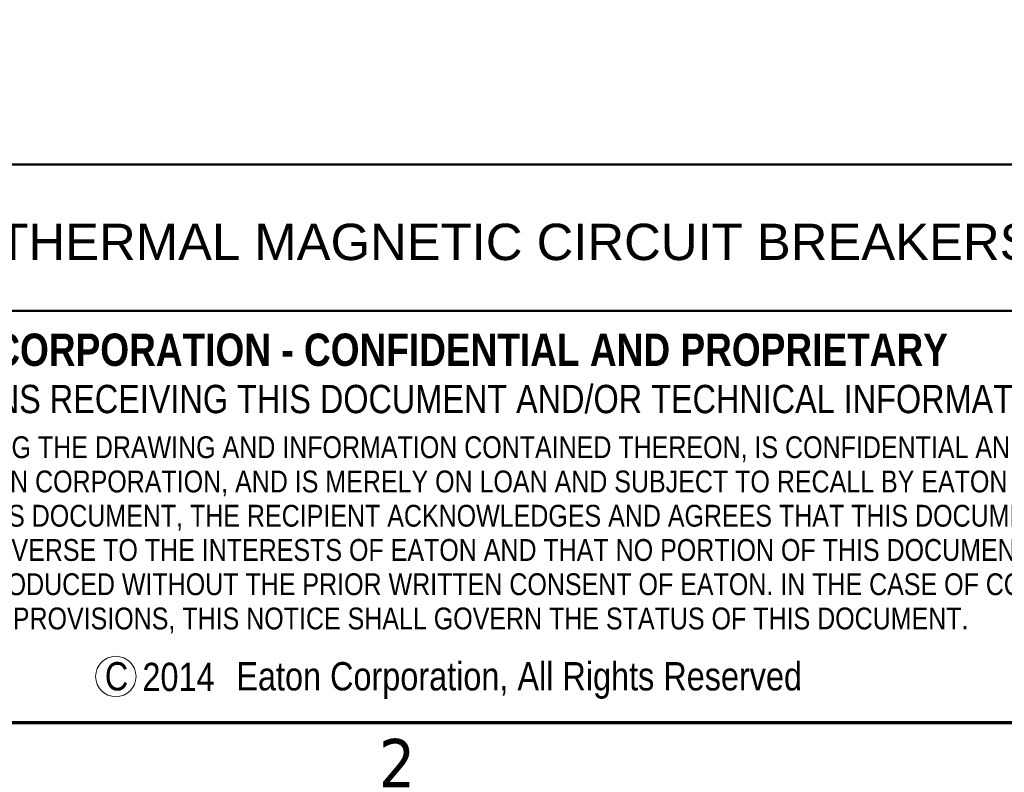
# Model space of a CAD drawing. Header units: inches. Extents: x 0.1 to 16.9, y 0.4 to 10.6.
# Tile 3 of 25: x 9.7 to 12.1, y 0.5 to 2.4. Entities that reach past the tile are written whole.
import ezdxf

# ---------------------------------------------------------------- set-up
doc = ezdxf.new("R2010")
doc.units = ezdxf.units.IN
doc.header["$MEASUREMENT"] = 0
doc.layers.add('Border (ANSI)', color=7, linetype='Continuous', lineweight=70)
doc.layers.add('Title (ANSI)', color=7, linetype='Continuous', lineweight=50)
doc.layers.add('FORMAT', color=5, linetype='Continuous', lineweight=25, true_color=0x0000ff)
doc.styles.add('Note Text (ANSI)', font='tahoma.ttf')
doc.styles.add('Text Style107', font='arialbd.ttf')
doc.styles.add('Text Style109', font='arialbd.ttf')
doc.styles.add('Text Style47', font='ARIALN.TTF')
doc.styles.add('Text Style50', font='arial.ttf')
doc.styles.add('Text Style55', font='arial.ttf')
doc.styles.add('Text Style59', font='arial.ttf')

# ---------------------------------------------------------------- blocks, each defined once
blk = doc.blocks.new('Borders Default Border')
at = {"layer": 'Border (ANSI)', "flags": 128}
blk.add_lwpolyline([(0.38, 0.62), (0.38, 10.38), (16.62, 10.38), (16.62, 0.62), (0.38, 0.62)], dxfattribs=at)
at = {"layer": 'Border (ANSI)', "insert": (10.5886, 0.46), "char_height": 0.12, "attachment_point": 7, "style": 'Note Text (ANSI)'}
blk.add_mtext('2', dxfattribs=at)
blk = doc.blocks.new('Title Blocks ICD TITLE BLOCK MM CUSTOMER')
at = {"layer": 'FORMAT', "color": 7, "linetype": 'Continuous', "lineweight": 5}
blk.add_circle((4.5794, 7.3068), 0.05, dxfattribs=at)
at = {"layer": 'Title (ANSI)'}
for p, q in [((3.2614, 8.5744), (11.2614, 8.5744)), ((3.2614, 8.212), (11.2564, 8.212)), ((11.2614, 7.1921), (3.2614, 7.1921))]:
    blk.add_line(p, q, dxfattribs=at)
at = {"layer": 'Title (ANSI)', "attachment_point": 5, "style": 'Note Text (ANSI)'}
for s, insert, char_height in [('\\fArial Narrow|b1|i0;\\H0.0800;EATON CORPORATION - CONFIDENTIAL AND PROPRIETARY', (5.284, 8.115), 0.08), ('\\fArial Narrow|b0|i0;\\H0.0700;NOTICE TO PERSONS RECEIVING THIS DOCUMENT AND/OR TECHNICAL INFORMATION', (5.2422, 7.9931), 0.07), ('\\fArial Narrow|b0|i0;\\H0.0700;C            Eaton Corporation, All Rights Reserved', (5.4146, 7.2968), 0.07)]:
    blk.add_mtext(s, dxfattribs=dict(at, insert=insert, char_height=char_height))
at = {"layer": 'Title (ANSI)', "insert": (5.2662, 7.9013), "char_height": 0.054, "attachment_point": 2, "line_spacing_factor": 0.941891, "style": 'Note Text (ANSI)'}
blk.add_mtext('\\fArial Narrow|b0|i0;\\H0.0540;THIS DOCUMENT, INCLUDING THE DRAWING AND INFORMATION CONTAINED THEREON, IS CONFIDENTIAL AND IS THE \\PEXCLUSIVE PROPERTY OF EATON CORPORATION, AND IS MERELY ON LOAN AND SUBJECT TO RECALL BY EATON AT ANY TIME.\\PBY TAKING POSSESSION OF THIS DOCUMENT, THE RECIPIENT ACKNOWLEDGES AND AGREES THAT THIS DOCUMENT CANNOT\\PBE USED IN ANY MANNER ADVERSE TO THE INTERESTS OF EATON AND THAT NO PORTION OF THIS DOCUMENT MAY BE\\PCOPIED OR OTHERWISE REPRODUCED WITHOUT THE PRIOR WRITTEN CONSENT OF EATON. IN THE CASE OF CONFLICTING\\PCONTRACTUAL PROVISIONS, THIS NOTICE SHALL GOVERN THE STATUS OF THIS DOCUMENT.', dxfattribs=at)
at = {"layer": 'Title (ANSI)'}
for tag, p, height, style in [('<TITLE_1>_001', (3.6298, 8.3375), 0.09, 'Text Style50'), ('DESIGNER_001', (8.7791, 8.3294), 0.09, 'Text Style50'), ('<DRAWN_DATE>_001', (10.5606, 8.3294), 0.09, 'Text Style50'), ('<PART_NUMBER>_001', (8.8272, 7.9132), 0.24, 'Text Style109'), ('Sheet_Size_001', (7.3651, 7.9055), 0.13, 'Text Style55'), ('<REVISION_NUMBER>_001', (10.7717, 7.8528), 0.18, 'Text Style107'), ('COPYRIGHT_YEAR_001', (4.6229, 7.2707), 0.07, 'Text Style47'), ('Sheet_Number_001', (10.8001, 7.2619), 0.08, 'Text Style59'), ('Number_of_sheets_001', (11.097, 7.2619), 0.08, 'Text Style59'), ('<SCALE>_001', (9.8254, 7.2503), 0.08, 'Text Style59')]:
    blk.add_attdef(tag, p, '', height=height, dxfattribs=dict(at, style=style))

msp = doc.modelspace()

# ---------------------------------------------------------------- block references
msp.add_blockref('Borders Default Border', (0, 0))
ref = msp.add_blockref('Title Blocks ICD TITLE BLOCK MM CUSTOMER', (5.3586, -6.5721))
ref.add_attrib('<TITLE_1>_001', 'TYPE FDC THERMAL MAGNETIC CIRCUIT BREAKERS TWO POLE, SERIES C', (8.9884, 1.7654), dxfattribs={"layer": 'Title (ANSI)', "height": 0.09, "style": 'Text Style50'})
ref.add_attrib('COPYRIGHT_YEAR_001', ' 2014', (9.9815, 0.6986), dxfattribs={"layer": 'Title (ANSI)', "height": 0.07, "style": 'Text Style47'})

doc.saveas('drawing.dxf')
